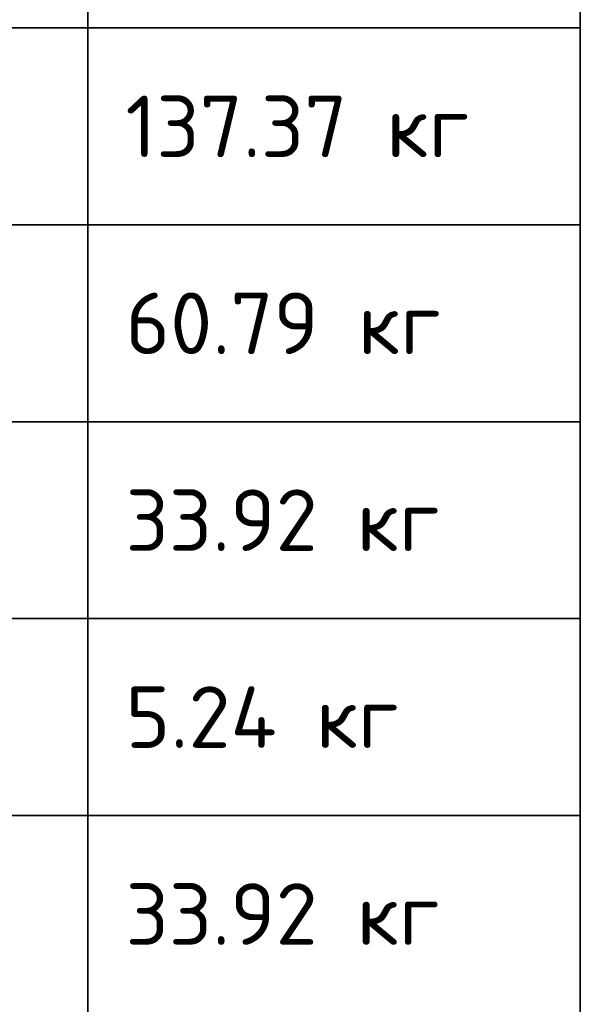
# Model space of a CAD drawing. Header units: metres. Extents: x -38 to 114, y -15 to 21.
# Tile 64 of 244: x 88.82 to 89.96, y -8.08 to -6.08. Entities that reach past the tile are written whole.
import ezdxf

# ---------------------------------------------------------------- set-up
doc = ezdxf.new("R2010")
doc.units = ezdxf.units.M
doc.styles.add('ISOCPEUR', font='txt')

msp = doc.modelspace()

# ---------------------------------------------------------------- linework, layer by layer
at = {"color": 7, "linetype": 'Continuous', "lineweight": 35, "transparency": 33554687}
for p, q in [((88.9614, -5.6927), (88.9614, -6.0927)), ((89.9614, -5.6927), (89.9614, -6.0927)), ((80.7114, -6.0927), (89.9614, -6.0927)), ((89.9614, -6.0927), (80.7114, -6.0927)), ((88.9614, -6.0927), (88.9614, -6.4927)), ((89.9614, -6.0927), (89.9614, -6.4927)), ((80.7114, -6.4927), (89.9614, -6.4927)), ((89.9614, -6.4927), (80.7114, -6.4927)), ((88.9614, -6.4927), (88.9614, -6.8927)), ((89.9614, -6.4927), (89.9614, -6.8927)), ((80.7114, -6.8927), (89.9614, -6.8927)), ((89.9614, -6.8927), (80.7114, -6.8927)), ((88.9614, -6.8927), (88.9614, -7.2927)), ((89.9614, -6.8927), (89.9614, -7.2927)), ((80.7114, -7.2927), (89.9614, -7.2927)), ((89.9614, -7.2927), (80.7114, -7.2927)), ((88.9614, -7.2927), (88.9614, -7.6927)), ((89.9614, -7.2927), (89.9614, -7.6927)), ((80.7114, -7.6927), (89.9614, -7.6927)), ((89.9614, -7.6927), (80.7114, -7.6927)), ((88.9614, -7.6927), (88.9614, -8.0927)), ((89.9614, -7.6927), (89.9614, -8.0927))]:
    msp.add_line(p, q, dxfattribs=at)
at = {"color": 7, "linetype": 'Continuous', "lineweight": 13, "transparency": 33554687}
for p, q in [((89.9614, -6.0927), (80.7114, -6.0927)), ((89.9614, -6.4927), (80.7114, -6.4927)), ((89.9614, -6.8927), (80.7114, -6.8927)), ((89.9614, -7.2927), (80.7114, -7.2927)), ((89.9614, -7.6927), (80.7114, -7.6927))]:
    msp.add_line(p, q, dxfattribs=at)

# ---------------------------------------------------------------- texts
at = {"color": 7, "linetype": 'Continuous', "lineweight": 35, "transparency": 33554687, "char_height": 0.0625, "attachment_point": 4, "style": 'ISOCPEUR'}
for s, insert, width in [('\\A1;{\\fISOCPEUR|i0|b0;\\H0.125000;\\W1.000000;\\C7;137.37 кг}\\P', (89.0377, -6.2927), 0.758333), ('\\A1;{\\fISOCPEUR|i0|b0;\\H0.125000;\\W1.000000;\\C7;60.79 кг}\\P', (89.0377, -6.6927), 0.697642), ('\\A1;{\\fISOCPEUR|i0|b0;\\H0.125000;\\W1.000000;\\C7;33.92 кг}\\P', (89.0377, -7.0927), 0.697642), ('\\A1;{\\fISOCPEUR|i0|b0;\\H0.125000;\\W1.000000;\\C7;5.24 кг}\\P', (89.0377, -7.4927), 0.62234), ('\\A1;{\\fISOCPEUR|i0|b0;\\H0.125000;\\W1.000000;\\C7;33.92 кг}\\P', (89.0377, -7.8927), 0.697642)]:
    msp.add_mtext(s, dxfattribs=dict(at, insert=insert, width=width))

doc.saveas('drawing.dxf')
